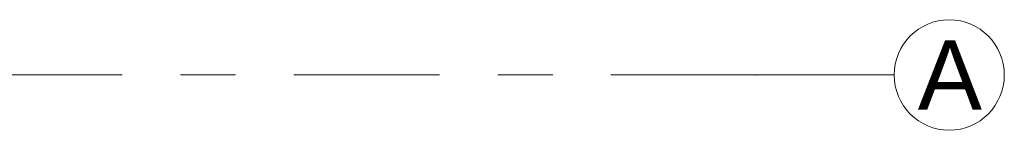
# Model space of a CAD drawing. Header units: metres. Extents: x -3.6 to 84.5, y -11 to 16.8.
# Tile 195 of 229: x 63.596 to 65.385, y 0.45 to 0.65. Entities that reach past the tile are written whole.
import ezdxf

# ---------------------------------------------------------------- set-up
doc = ezdxf.new("R2010")
doc.units = ezdxf.units.M
doc.header["$MEASUREMENT"] = 0
doc.linetypes.add('Strichlinie doppelt', pattern=[0.546806, 0.264583, -0.105833, 0.070556, -0.105833])
doc.layers.add('451 - Universal.Achsen Raster', color=7, linetype='Continuous')
doc.styles.add('ERSTELLTER_STIL_2', font='txt')

msp = doc.modelspace()

# ---------------------------------------------------------------- linework, layer by layer
at = {"layer": '451 - Universal.Achsen Raster', "color": 160, "linetype": 'Strichlinie doppelt', "lineweight": 9, "true_color": 0x3232ff}
for q in [(-3.175, 0.55), (65.185, 0.55)]:
    msp.add_line((64.935, 0.55), q, dxfattribs=at)
at = {"layer": '451 - Universal.Achsen Raster', "color": 160, "linetype": 'Continuous', "lineweight": 9, "true_color": 0x3232ff}
msp.add_circle((65.285, 0.55), 0.1, dxfattribs=at)
at = {"layer": '451 - Universal.Achsen Raster', "color": 160, "linetype": 'Strichlinie doppelt', "lineweight": 9, "true_color": 0x3232ff}
msp.add_point((64.935, 0.55), dxfattribs=at)
msp.add_point((64.935, 0.55), dxfattribs=at)

# ---------------------------------------------------------------- texts
at = {"layer": '451 - Universal.Achsen Raster', "color": 160, "lineweight": 9, "true_color": 0x3232ff, "insert": (65.2279, 0.6125), "char_height": 0.125, "attachment_point": 1, "style": 'ERSTELLTER_STIL_2'}
msp.add_mtext('\\A1;{\\pql;\\pt0;\\fArial|b0|i0|c0|p38;A}', dxfattribs=at)

doc.saveas('drawing.dxf')
